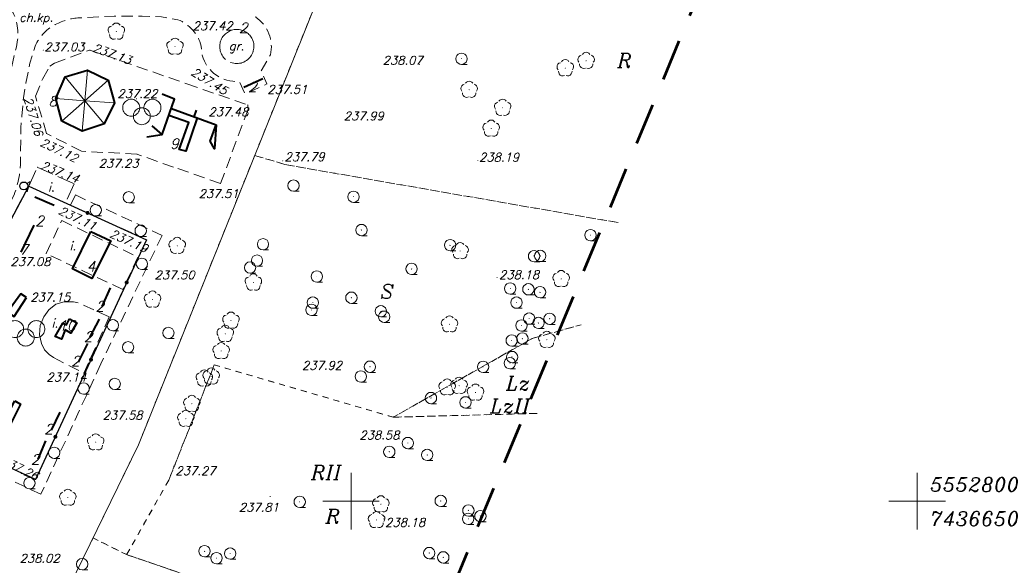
# Model space of a CAD drawing. Header units: metres. Extents: x 7436468 to 7436757, y 5552726 to 5552930.
# Tile 13 of 17: x 7436571 to 7436658, y 5552794 to 5552842. Entities that reach past the tile are written whole.
import ezdxf

# ---------------------------------------------------------------- set-up
doc = ezdxf.new("R2010")
doc.units = ezdxf.units.M
doc.header["$MEASUREMENT"] = 0
for name, pattern in [('DGN Style 2', [6.105419, 3.663252, -2.442168]), ('PRZER1-1', [1, 0.5, -0.5]), ('PRZER2-1', [1.5, 1, -0.5]), ('PRZER3-1', [2, 1.5, -0.5])]:
    doc.linetypes.add(name, pattern=pattern)
for name, color, linetype, lineweight in [('!! TABELKA', 7, 'Continuous', 9), ('BUBS04', 18, 'Continuous', 13), ('EGBD03', 96, 'Continuous', 13), ('EGBK02', 96, 'Continuous', 13), ('EGBK02_O', 96, 'Continuous', 13), ('EGBP04', 96, 'Continuous', 13), ('EGBU01', 96, 'Continuous', 13), ('EGBU01_O', 96, 'Continuous', 13), ('KTCR02', 7, 'Continuous', 13), ('KTCR02_O', 7, 'Continuous', 13), ('KTOK05_01', 7, 'Continuous', 30), ('KTPL01', 7, 'Continuous', 13), ('KTPL01_O', 7, 'Continuous', 13), ('OBOP02', 96, 'Continuous', 13), ('Pojedynczy_KRZEW', 7, 'Continuous', 9), ('PTTL05', 18, 'Continuous', 13), ('RTPW02', 7, 'Continuous', 13), ('RTPW02_O', 7, 'Continuous', 13), ('Wyposażenie_placu_zabaw', 7, 'Continuous', 13), ('zakres opracowania', 7, 'Continuous', 9)]:
    doc.layers.add(name, color=color, linetype=linetype, lineweight=lineweight)
doc.styles.add('Arial', font='arial.ttf')
doc.styles.get("Standard").update_dxf_attribs({"font": 'txt.shx'})
doc.styles.add('Style-ITALIC_1250', font='ITALIC_1250.shx')

# ---------------------------------------------------------------- blocks, each defined once
blk = doc.blocks.new('GSPRDL1_1')
blk.add_hatch(color=0).paths.add_polyline_path([(0, -0.045), (-0.013906, -0.042798), (-0.02645, -0.036406), (-0.036406, -0.02645), (-0.042798, -0.013906), (-0.045, 0), (-0.042798, 0.013906), (-0.036406, 0.02645), (-0.02645, 0.036406), (-0.013906, 0.042798), (0, 0.045), (0.013906, 0.042798), (0.02645, 0.036406), (0.036406, 0.02645), (0.042798, 0.013906), (0.045, 0), (0.042798, -0.013906), (0.036406, -0.02645), (0.02645, -0.036406), (0.013906, -0.042798)], flags=16)
at = {"color": 0, "flags": 128}
for points in [[(-0.635969, -0.134326), (-0.70458, -0.024001), (-0.731429, 0.103115), (-0.713292, 0.231763), (-0.652348, 0.346501), (-0.55591, 0.433559), (-0.435555, 0.482485)], [(-0.324277, 0.563333), (-0.240553, 0.662679), (-0.127956, 0.727494), (0, 0.75), (0.127956, 0.727494), (0.240553, 0.662679), (0.324277, 0.563333)], [(0.435555, 0.482485), (0.55591, 0.433559), (0.652348, 0.346501), (0.713292, 0.231763), (0.731429, 0.103115), (0.70458, -0.024001), (0.635969, -0.134326)], [(-0.068773, -0.646351), (-0.194901, -0.677512), (-0.324092, -0.663766), (-0.440839, -0.606763), (-0.531129, -0.513345), (-0.584125, -0.394725), (-0.593465, -0.265141)], [(0.593465, -0.265141), (0.584125, -0.394725), (0.531129, -0.513345), (0.440839, -0.606763), (0.324092, -0.663766), (0.194901, -0.677512), (0.068773, -0.646351)]]:
    blk.add_lwpolyline(points, dxfattribs=at)
blk = doc.blocks.new('GEPPGD1_2')
blk.add_hatch(color=0).paths.add_polyline_path([(0, -0.045), (-0.013906, -0.042798), (-0.02645, -0.036406), (-0.036406, -0.02645), (-0.042798, -0.013906), (-0.045, 0), (-0.042798, 0.013906), (-0.036406, 0.02645), (-0.02645, 0.036406), (-0.013906, 0.042798), (0, 0.045), (0.013906, 0.042798), (0.02645, 0.036406), (0.036406, 0.02645), (0.042798, 0.013906), (0.045, 0), (0.042798, -0.013906), (0.036406, -0.02645), (0.02645, -0.036406), (0.013906, -0.042798)], flags=16)
blk = doc.blocks.new('GSPWPS1')
blk.add_hatch(color=0).paths.add_polyline_path([(0, -0.045), (-0.011647, -0.043467), (-0.0225, -0.038971), (-0.03182, -0.03182), (-0.038971, -0.0225), (-0.043467, -0.011647), (-0.045, 0), (-0.043467, 0.011647), (-0.038971, 0.0225), (-0.03182, 0.03182), (-0.0225, 0.038971), (-0.011647, 0.043467), (0, 0.045), (0.011647, 0.043467), (0.0225, 0.038971), (0.03182, 0.03182), (0.038971, 0.0225), (0.043467, 0.011647), (0.045, 0), (0.043467, -0.011647), (0.038971, -0.0225), (0.03182, -0.03182), (0.0225, -0.038971), (0.011647, -0.043467)], flags=16)
blk = doc.blocks.new('GSLKOG2')
blk.add_hatch(color=0).paths.add_polyline_path([(0, -0.175), (-0.045293, -0.169037), (-0.0875, -0.151554), (-0.123744, -0.123744), (-0.151554, -0.0875), (-0.169037, -0.045293), (-0.175, 0), (-0.169037, 0.045293), (-0.151554, 0.0875), (-0.123744, 0.123744), (-0.0875, 0.151554), (-0.045293, 0.169037), (0, 0.175), (0.045293, 0.169037), (0.0875, 0.151554), (0.123744, 0.123744), (0.151554, 0.0875), (0.169037, 0.045293), (0.175, 0), (0.169037, -0.045293), (0.151554, -0.0875), (0.123744, -0.123744), (0.0875, -0.151554), (0.045293, -0.169037)], flags=16)
blk = doc.blocks.new('GSSLZK1')
at = {"color": 0, "flags": 128}
blk.add_lwpolyline([(0, 0.5), (0.154508, 0.475528), (0.293893, 0.404508), (0.404508, 0.293893), (0.475528, 0.154508), (0.5, 0), (0.475528, -0.154508), (0.404508, -0.293893), (0.293893, -0.404508), (0.154508, -0.475528), (0, -0.5), (-0.154508, -0.475528), (-0.293893, -0.404508), (-0.404508, -0.293893), (-0.475528, -0.154508), (-0.5, 0), (-0.475528, 0.154508), (-0.404508, 0.293893), (-0.293893, 0.404508), (-0.154508, 0.475528)], close=True, dxfattribs=at)
blk.add_lwpolyline([(0, -0.5), (0.5, -0.5)], dxfattribs=at)
blk = doc.blocks.new('GSSSPG1')
at = {"color": 0, "flags": 128}
for points in [[(-0.9375, 1.125), (-0.825718, 1.116623), (-0.716434, 1.09168), (-0.612087, 1.050727), (-0.51501, 0.994679), (-0.42737, 0.924789), (-0.351126, 0.842617), (-0.287981, 0.75), (-0.239345, 0.649006), (-0.206304, 0.541891), (-0.189597, 0.431048), (-0.189597, 0.318952), (-0.206304, 0.208109), (-0.239345, 0.100994), (-0.287981, 0), (-0.351126, -0.092617), (-0.42737, -0.174789), (-0.51501, -0.244679), (-0.612087, -0.300727), (-0.716434, -0.34168), (-0.825718, -0.366623), (-0.9375, -0.375), (-1.049282, -0.366623), (-1.158566, -0.34168), (-1.262913, -0.300727), (-1.35999, -0.244679), (-1.44763, -0.174789), (-1.523874, -0.092617), (-1.587019, 0), (-1.635655, 0.100994), (-1.668696, 0.208109), (-1.685403, 0.318952), (-1.685403, 0.431048), (-1.668696, 0.541891), (-1.635655, 0.649006), (-1.587019, 0.75), (-1.523874, 0.842617), (-1.44763, 0.924789), (-1.35999, 0.994679), (-1.262913, 1.050727), (-1.158566, 1.09168), (-1.049282, 1.116623)], [(0.9375, 1.125), (1.049282, 1.116623), (1.158566, 1.09168), (1.262913, 1.050727), (1.35999, 0.994679), (1.44763, 0.924789), (1.523874, 0.842617), (1.587019, 0.75), (1.635655, 0.649006), (1.668696, 0.541891), (1.685403, 0.431048), (1.685403, 0.318952), (1.668696, 0.208109), (1.635655, 0.100994), (1.587019, 0), (1.523874, -0.092617), (1.44763, -0.174789), (1.35999, -0.244679), (1.262913, -0.300727), (1.158566, -0.34168), (1.049282, -0.366623), (0.9375, -0.375), (0.825718, -0.366623), (0.716434, -0.34168), (0.612087, -0.300727), (0.51501, -0.244679), (0.42737, -0.174789), (0.351126, -0.092617), (0.287981, 0), (0.239345, 0.100994), (0.206304, 0.208109), (0.189597, 0.318952), (0.189597, 0.431048), (0.206304, 0.541891), (0.239345, 0.649006), (0.287981, 0.75), (0.351126, 0.842617), (0.42737, 0.924789), (0.51501, 0.994679), (0.612087, 1.050727), (0.716434, 1.09168), (0.825718, 1.116623)], [(0, 0.375), (0.111782, 0.366623), (0.221066, 0.34168), (0.325413, 0.300727), (0.42249, 0.244679), (0.51013, 0.174789), (0.586374, 0.092617), (0.649519, 0), (0.698155, -0.100994), (0.731196, -0.208109), (0.747903, -0.318952), (0.747903, -0.431048), (0.731196, -0.541891), (0.698155, -0.649006), (0.649519, -0.75), (0.586374, -0.842617), (0.51013, -0.924789), (0.42249, -0.994679), (0.325413, -1.050727), (0.221066, -1.09168), (0.111782, -1.116623), (0, -1.125), (-0.111782, -1.116623), (-0.221066, -1.09168), (-0.325413, -1.050727), (-0.42249, -0.994679), (-0.51013, -0.924789), (-0.586374, -0.842617), (-0.649519, -0.75), (-0.698155, -0.649006), (-0.731196, -0.541891), (-0.747903, -0.431048), (-0.747903, -0.318952), (-0.731196, -0.208109), (-0.698155, -0.100994), (-0.649519, 0), (-0.586374, 0.092617), (-0.51013, 0.174789), (-0.42249, 0.244679), (-0.325413, 0.300727), (-0.221066, 0.34168), (-0.111782, 0.366623)]]:
    blk.add_lwpolyline(points, close=True, dxfattribs=at)
blk = doc.blocks.new('941_1')
at = {"layer": 'Pojedynczy_KRZEW', "color": 7, "linetype": 'Continuous', "lineweight": 13}
blk.add_line((0, -0.005), (0.005, -0.005), dxfattribs=at)
blk.add_circle((0, 0), 0.005, dxfattribs=at)

msp = doc.modelspace()

# ---------------------------------------------------------------- linework, layer by layer
at = {"layer": '!! TABELKA', "color": 7, "linetype": 'Continuous', "lineweight": 9}
for p, q in [((7436597.5, 5552800), (7436602.5, 5552800)), ((7436647.5, 5552800), (7436652.5, 5552800))]:
    msp.add_line(p, q, dxfattribs=at)
at = {"layer": '!! TABELKA', "color": 7, "linetype": 'Continuous', "lineweight": 9, "flags": 128}
for points in [[(7436600, 5552797.5), (7436600, 5552802.5)], [(7436650, 5552797.5), (7436650, 5552802.5)]]:
    msp.add_lwpolyline(points, dxfattribs=at)
at = {"layer": 'BUBS04', "color": 7, "linetype": 'PRZER2-1', "lineweight": 13}
for points in [[(7436576.94, 5552839.81), (7436579.67, 5552838.86), (7436585.5, 5552836.83), (7436590.9, 5552834.96), (7436590.91, 5552834.58), (7436588.49, 5552828.04), (7436584.34, 5552829.47), (7436581.09, 5552830.63), (7436576.21, 5552830.87), (7436573.12, 5552832.43), (7436572.15, 5552835.73), (7436572.75, 5552837.25), (7436573.41, 5552838.38), (7436573.83, 5552838.66)], [(7436571.54, 5552827.8), (7436581.94, 5552823.07), (7436572.15, 5552801.89), (7436560.62, 5552807.24), (7436566.19, 5552817.76), (7436566.86, 5552819.03)], [(7436573.08, 5552821.84), (7436574.46, 5552824.76), (7436581.19, 5552821.54), (7436579.84, 5552818.68)], [(7436578.66, 5552816.27), (7436575.92, 5552817.49), (7436575.501, 5552817.592), (7436574.67, 5552817.59), (7436573.95, 5552817.38), (7436573.33, 5552816.87), (7436572.87, 5552816.25), (7436572.56, 5552815.5), (7436572.5, 5552814.68), (7436572.67, 5552813.9), (7436572.95, 5552813.35), (7436573.36, 5552812.92), (7436573.74, 5552812.66), (7436576.4, 5552811.29)]]:
    msp.add_lwpolyline(points, close=True, dxfattribs=at)
at = {"layer": 'EGBD03', "color": 3, "linetype": 'Continuous', "lineweight": 13, "flags": 128}
for points in [[(7436518.539, 5552755.049), (7436517.22, 5552759.65), (7436516.25, 5552782.93), (7436516.31, 5552789.09), (7436517.44, 5552791.9), (7436520.44, 5552802.09), (7436531.21, 5552832.63), (7436540.41, 5552856.74), (7436548.67, 5552878.35), (7436553.22, 5552881.91), (7436579.3, 5552875.19), (7436604.81, 5552869.9), (7436607.16, 5552869.49), (7436581.23, 5552804.95), (7436569.63, 5552781.23), (7436560.39, 5552784.57), (7436537.117, 5552747.104)], [(7436537.208, 5552747.251), (7436560.39, 5552784.57), (7436569.63, 5552781.23), (7436581.23, 5552804.95), (7436607.16, 5552869.49), (7436616.68, 5552867.84), (7436638.604, 5552862.46)]]:
    msp.add_lwpolyline(points, dxfattribs=at)
at = {"layer": 'EGBK02', "color": 3, "linetype": 'PRZER1-1', "lineweight": 13}
for points in [[(7436607.572, 5552785.874), (7436580.19, 5552795.27), (7436577.22, 5552796.74), (7436581.23, 5552804.95), (7436591.5, 5552830.51), (7436596.668, 5552843.376), (7436545.438, 5552858.761), (7436552.08, 5552875.38), (7436593.46, 5552864.52), (7436603.75, 5552860.99), (7436629.77, 5552852.06), (7436633.727, 5552850.477)], [(7436616.446, 5552807.737), (7436603.73, 5552807.4), (7436616, 5552814.35), (7436620.529, 5552815.617)], [(7436619.683, 5552815.38), (7436616, 5552814.35), (7436603.73, 5552807.4), (7436616.549, 5552807.74)], [(7436574.043, 5552746.059), (7436563.17, 5552750.97), (7436547.56, 5552761.62), (7436546.56, 5552762.3), (7436560.39, 5552784.57), (7436569.63, 5552781.23), (7436577.22, 5552796.74), (7436580.19, 5552795.27), (7436607.631, 5552785.853)]]:
    msp.add_lwpolyline(points, dxfattribs=at)
at = {"layer": 'EGBU01', "color": 3, "linetype": 'PRZER1-1', "lineweight": 13}
for points in [[(7436623.583, 5552824.576), (7436594.17, 5552829.7), (7436591.5, 5552830.51), (7436596.668, 5552843.376), (7436603.75, 5552860.99), (7436629.77, 5552852.06), (7436633.927, 5552850.397)], [(7436619.546, 5552815.342), (7436616, 5552814.35), (7436603.73, 5552807.4), (7436587.93, 5552812.02), (7436583.91, 5552801.84), (7436580.19, 5552795.27), (7436577.22, 5552796.74), (7436581.23, 5552804.95), (7436591.5, 5552830.51), (7436594.17, 5552829.7), (7436623.485, 5552824.593)], [(7436616.42, 5552807.736), (7436603.73, 5552807.4), (7436616, 5552814.35), (7436619.378, 5552815.295)], [(7436607.263, 5552785.98), (7436580.19, 5552795.27), (7436583.91, 5552801.84), (7436587.93, 5552812.02), (7436603.73, 5552807.4), (7436615.991, 5552807.725)], [(7436573.957, 5552746.097), (7436563.17, 5552750.97), (7436547.56, 5552761.62), (7436546.56, 5552762.3), (7436560.39, 5552784.57), (7436569.63, 5552781.23), (7436577.22, 5552796.74), (7436580.19, 5552795.27), (7436607.119, 5552786.029)]]:
    msp.add_lwpolyline(points, dxfattribs=at)
msp.add_lwpolyline([(7436545.438, 5552858.761), (7436539.41, 5552843.68), (7436524.92, 5552805.94), (7436521.05, 5552792.24), (7436520.26, 5552789.46), (7436517.44, 5552791.9), (7436516.95, 5552788.73), (7436516.964, 5552786.062), (7436517.59, 5552783.67), (7436518.25, 5552780.35), (7436519.393, 5552775.743), (7436524.19, 5552769.588), (7436528.292, 5552768.096), (7436533.28, 5552767.14), (7436537.05, 5552766.65), (7436538.907, 5552765.996), (7436543.098, 5552764.351), (7436546.56, 5552762.3), (7436560.39, 5552784.57), (7436569.63, 5552781.23), (7436577.22, 5552796.74), (7436581.23, 5552804.95), (7436591.5, 5552830.51), (7436596.668, 5552843.376)], close=True, dxfattribs=at)
at = {"layer": 'KTCR02', "color": 7, "linetype": 'PRZER2-1', "lineweight": 13, "flags": 128}
msp.add_lwpolyline([(7436517.59, 5552783.67, 0.160918), (7436518.89, 5552783.37), (7436520.83, 5552784.4), (7436522.76, 5552785.23), (7436525.6, 5552786.22), (7436525.32, 5552787.22), (7436527.47, 5552787.83), (7436527.73, 5552786.85), (7436529.44, 5552787.25), (7436531.18, 5552787.61), (7436531.03, 5552788.59), (7436533.22, 5552788.9), (7436533.39, 5552787.99), (7436536.58, 5552788.51), (7436539.2, 5552788.76, -0.100184), (7436540.66, 5552788.5), (7436541.44, 5552788.44, 0.144568), (7436542.53, 5552788.73), (7436545.37, 5552791.07), (7436549.53, 5552794.39), (7436552.46, 5552797.1), (7436554.16, 5552799.02), (7436555.93, 5552801.73), (7436557.08, 5552804.48), (7436557.94, 5552806.51), (7436558.53, 5552808.36), (7436564.34, 5552819.2), (7436568.95, 5552827.84), (7436569.25, 5552829.86), (7436569.29, 5552832.56), (7436569.44, 5552834.36), (7436569.51, 5552835.83), (7436569.9, 5552837.67), (7436570.4, 5552839.9, 0.184786), (7436570.15, 5552843.14), (7436569, 5552844.59), (7436567.73, 5552845.68), (7436565.86, 5552847.08), (7436563.2, 5552848.76, 0.23009), (7436560.43, 5552849.67, 0.155757), (7436558.1, 5552847.79, -0.344458), (7436554.326, 5552847.904), (7436553.17, 5552847.3), (7436552.12, 5552849.31), (7436553.244, 5552849.897, -0.402501), (7436555.837, 5552853.288), (7436556.15, 5552854.5), (7436558.28, 5552853.95), (7436557.985, 5552852.806), (7436560.6, 5552851.82), (7436563.87, 5552850.17), (7436565.36, 5552849.32), (7436565.96, 5552850.2), (7436567.8, 5552848.92), (7436567.22, 5552848.09), (7436567.98, 5552847.39), (7436568.52, 5552846.98), (7436570.29, 5552845.52), (7436571.58, 5552844.4, 0.172709), (7436573.46, 5552843.78), (7436576.17, 5552844.22), (7436578.4, 5552844.32), (7436579.28, 5552844.36), (7436579.29, 5552845.35), (7436581.54, 5552845.39), (7436581.549, 5552844.378), (7436583.96, 5552844.24), (7436586.19, 5552843.94), (7436589.421, 5552843.203), (7436589.74, 5552844.36), (7436591.88, 5552843.77), (7436591.589, 5552842.716, -0.306548), (7436592.89, 5552839.39), (7436592.064, 5552837.945), (7436592.58, 5552836.82), (7436590.64, 5552835.93), (7436590.128, 5552837.046, -0.365408), (7436586.869, 5552839.359), (7436586.77, 5552840.16, 0.250003), (7436584.72, 5552842.48), (7436583.27, 5552842.73), (7436581.57, 5552842.81), (7436579.1, 5552842.81), (7436576.15, 5552842.66, 0.112014), (7436574.04, 5552842.13, 0.182837), (7436572.11, 5552840.15), (7436571.65, 5552838.64), (7436571.3, 5552836.89), (7436571.08, 5552835.59), (7436570.93, 5552833.98), (7436570.84, 5552832.96), (7436570.83, 5552830.25, -0.08799), (7436570.26, 5552827.04), (7436566.44, 5552819.99), (7436566.43, 5552819.55), (7436566.86, 5552819.03), (7436566.19, 5552817.76), (7436565.49, 5552817.79), (7436565.17, 5552817.49), (7436559.91, 5552807.71), (7436559.36, 5552806.34), (7436559.12, 5552805.35), (7436558.5, 5552803.98), (7436557.31, 5552801.16), (7436555.52, 5552798.32), (7436553.68, 5552796.19), (7436550.72, 5552793.47), (7436546.46, 5552790.02), (7436543.06, 5552787.19), (7436541.94, 5552786.12, 0.117475), (7436538.17, 5552780.25), (7436537.05, 5552775.92), (7436536.22, 5552770.76), (7436536.09, 5552769.7, 0.148328), (7436537.05, 5552766.65), (7436533.28, 5552767.14, 0.096006), (7436534.62, 5552770.12), (7436535.03, 5552773.43), (7436535.68, 5552776.61), (7436536.45, 5552779.86), (7436537.69, 5552782.9), (7436539.13, 5552785.22, 0.209956), (7436539.56, 5552786.55, 0.339154), (7436539.08, 5552787.18, 0.07023), (7436532.85, 5552786.35), (7436527.34, 5552785.14, 0.068939), (7436519.99, 5552782.21, 0.130633), (7436518.25, 5552780.35)], format="xyb", close=True, dxfattribs=at)
msp.add_lwpolyline([(7436591.34, 5552840.64, 1.17933), (7436588.75, 5552839.16, 0.838525), (7436591.34, 5552840.64)], format="xyb", dxfattribs=at)
at = {"layer": 'KTOK05_01', "color": 7, "linetype": 'Continuous', "lineweight": 30, "flags": 128}
msp.add_lwpolyline([(7436566.86, 5552819.03), (7436571.54, 5552827.8), (7436581.94, 5552823.07), (7436572.15, 5552801.89), (7436560.62, 5552807.24), (7436566.19, 5552817.76)], dxfattribs=at)
at = {"layer": 'KTPL01', "color": 7, "linetype": 'PRZER3-1', "lineweight": 13, "flags": 128}
msp.add_lwpolyline([(7436591.34, 5552840.64, 1.17933), (7436588.75, 5552839.16, 0.838525), (7436591.34, 5552840.64)], format="xyb", dxfattribs=at)
at = {"layer": 'KTPL01', "color": 7, "linetype": 'PRZER3-1', "lineweight": 13}
msp.add_lwpolyline([(7436571.54, 5552827.8), (7436572.304, 5552829.484), (7436575.55, 5552828.01), (7436574.8, 5552826.32)], close=True, dxfattribs=at)
at = {"layer": 'PTTL05', "color": 7, "linetype": 'PRZER2-1', "lineweight": 13}
for points in [[(7436609.76, 5552839.05), (7436609.75, 5552839.03), (7436609.77, 5552839.03)], [(7436600.22, 5552826.87), (7436600.21, 5552826.85), (7436600.23, 5552826.85)], [(7436600.92, 5552823.93), (7436600.91, 5552823.91), (7436600.93, 5552823.91)], [(7436621.14, 5552823.48), (7436621.13, 5552823.46), (7436621.15, 5552823.46)], [(7436608.75, 5552822.59), (7436608.74, 5552822.57), (7436608.76, 5552822.57)], [(7436616.16, 5552821.63), (7436616.15, 5552821.61), (7436616.17, 5552821.61)], [(7436616.71, 5552821.64), (7436616.7, 5552821.62), (7436616.72, 5552821.62)], [(7436605.35, 5552820.5), (7436605.34, 5552820.48), (7436605.36, 5552820.48)], [(7436596.98, 5552819.83), (7436596.97, 5552819.81), (7436596.99, 5552819.81)], [(7436614.06, 5552818.77), (7436614.05, 5552818.75), (7436614.07, 5552818.75)], [(7436615.66, 5552818.7), (7436615.65, 5552818.68), (7436615.67, 5552818.68)], [(7436616.69, 5552818.44), (7436616.68, 5552818.42), (7436616.7, 5552818.42)], [(7436596.63, 5552817.52), (7436596.62, 5552817.5), (7436596.64, 5552817.5)], [(7436600.03, 5552817.96), (7436600.02, 5552817.94), (7436600.04, 5552817.94)], [(7436614.61, 5552817.52), (7436614.6, 5552817.5), (7436614.62, 5552817.5)], [(7436596.51, 5552816.88), (7436596.5, 5552816.86), (7436596.52, 5552816.86)], [(7436602.64, 5552816.76), (7436602.63, 5552816.74), (7436602.65, 5552816.74)], [(7436602.93, 5552816.28), (7436602.92, 5552816.26), (7436602.94, 5552816.26)], [(7436615.73, 5552816.11), (7436615.72, 5552816.09), (7436615.74, 5552816.09)], [(7436616.55, 5552815.73), (7436616.54, 5552815.71), (7436616.56, 5552815.71)], [(7436617.54, 5552816.1), (7436617.53, 5552816.08), (7436617.55, 5552816.08)], [(7436615.06, 5552815.5), (7436615.05, 5552815.48), (7436615.07, 5552815.48)], [(7436614.19, 5552814.18), (7436614.18, 5552814.16), (7436614.2, 5552814.16)], [(7436615.13, 5552814.35), (7436615.12, 5552814.33), (7436615.14, 5552814.33)], [(7436614.03, 5552812.18), (7436614.02, 5552812.16), (7436614.04, 5552812.16)], [(7436614.22, 5552812.72), (7436614.21, 5552812.7), (7436614.23, 5552812.7)], [(7436601.67, 5552811.87), (7436601.66, 5552811.85), (7436601.68, 5552811.85)], [(7436611.66, 5552811.86), (7436611.65, 5552811.84), (7436611.67, 5552811.84)], [(7436600.87, 5552811), (7436600.86, 5552810.98), (7436600.88, 5552810.98)], [(7436607.06, 5552809.1), (7436607.05, 5552809.08), (7436607.07, 5552809.08)], [(7436610.11, 5552808.72), (7436610.1, 5552808.7), (7436610.12, 5552808.7)], [(7436603.38, 5552804.36), (7436603.37, 5552804.34), (7436603.39, 5552804.34)], [(7436605.02, 5552805.13), (7436605.01, 5552805.11), (7436605.03, 5552805.11)], [(7436606.73, 5552804.08), (7436606.72, 5552804.06), (7436606.74, 5552804.06)], [(7436607.92, 5552800.02), (7436607.91, 5552800), (7436607.93, 5552800)], [(7436595.47, 5552799.94), (7436595.46, 5552799.92), (7436595.48, 5552799.92)], [(7436610.36, 5552799.18), (7436610.35, 5552799.16), (7436610.37, 5552799.16)], [(7436610.35, 5552798.44), (7436610.34, 5552798.42), (7436610.36, 5552798.42)], [(7436611.42, 5552798.68), (7436611.41, 5552798.66), (7436611.43, 5552798.66)], [(7436587.07, 5552795.58), (7436587.06, 5552795.56), (7436587.08, 5552795.56)], [(7436588.13, 5552794.97), (7436588.12, 5552794.95), (7436588.14, 5552794.95)], [(7436589.33, 5552795.37), (7436589.32, 5552795.35), (7436589.34, 5552795.35)], [(7436606.91, 5552795.42), (7436606.9, 5552795.4), (7436606.92, 5552795.4)], [(7436608.15, 5552795.04), (7436608.14, 5552795.02), (7436608.16, 5552795.02)]]:
    msp.add_lwpolyline(points, close=True, dxfattribs=at)
msp.add_lwpolyline([(7436575.222, 5552826.125), (7436575.66, 5552827.02), (7436583.32, 5552823.45), (7436577.92, 5552812.11), (7436572.62, 5552800.61), (7436560.16, 5552806.4), (7436560.62, 5552807.24)], dxfattribs=at)
at = {"layer": 'Wyposażenie_placu_zabaw', "color": 4, "linetype": 'Continuous', "lineweight": 13}
for q in [(7436574.75, 5552837.43), (7436576.74, 5552838.02), (7436578.55, 5552837.14), (7436573.93, 5552835.54), (7436574.47, 5552833.53), (7436576.27, 5552832.64), (7436578.22, 5552833.3), (7436579.13, 5552835.16)]:
    msp.add_line((7436576.51, 5552835.335), q, dxfattribs=at)
at = {"layer": 'Wyposażenie_placu_zabaw', "color": 4, "linetype": 'Continuous', "lineweight": 40}
for p, q in [((7436590.55, 5552836.54), (7436592.22, 5552837.3)), ((7436584.139, 5552834.64), (7436588.1, 5552833.2)), ((7436586.34, 5552834.51), (7436586.125, 5552833.918)), ((7436572.09, 5552826.85), (7436573.78, 5552826.12)), ((7436571.99, 5552824.35), (7436570.84, 5552821.96)), ((7436578.74, 5552818.81), (7436578.01, 5552817.16)), ((7436577.75, 5552816.06), (7436576.9, 5552814.44)), ((7436576.72, 5552813.9), (7436575.91, 5552812.25)), ((7436574.29, 5552807.83), (7436573.53, 5552806.27)), ((7436573.04, 5552805.32), (7436572.36, 5552803.71))]:
    msp.add_line(p, q, dxfattribs=at)
at = {"layer": 'Wyposażenie_placu_zabaw', "color": 4, "linetype": 'Continuous', "lineweight": 40, "flags": 128}
for points in [[(7436574.47, 5552833.53), (7436573.93, 5552835.54), (7436574.75, 5552837.43), (7436576.74, 5552838.02), (7436578.55, 5552837.14), (7436579.13, 5552835.16), (7436578.22, 5552833.3), (7436576.27, 5552832.64)], [(7436588.1, 5552833.2), (7436587.95, 5552831.08), (7436587.56, 5552831.76)], [(7436577.02, 5552823.79), (7436578.78, 5552822.97), (7436577.12, 5552819.65), (7436575.4, 5552820.49)], [(7436571.34, 5552817.96), (7436570.86, 5552818.29), (7436569.67, 5552816.67), (7436570.26, 5552816.28)], [(7436575.14, 5552816.07), (7436575.78, 5552815.74), (7436575.26, 5552814.82), (7436574.76, 5552815.1), (7436574.44, 5552814.28), (7436573.88, 5552814.52), (7436574.57, 5552815.71), (7436574.89, 5552815.54)], [(7436570.31, 5552808.84), (7436570.81, 5552808.54), (7436569.3, 5552805.48), (7436567.131, 5552806.622), (7436567.86, 5552808.1), (7436568.44, 5552807.85), (7436567.966, 5552806.889), (7436569.05, 5552806.38)]]:
    msp.add_lwpolyline(points, close=True, dxfattribs=at)
for points in [[(7436583.34, 5552832.36), (7436584.43, 5552835.47), (7436583.34, 5552835.92)], [(7436586.405, 5552833.816), (7436585.42, 5552830.87), (7436584.84, 5552831.04), (7436585.67, 5552833.411), (7436583.93, 5552834.044)], [(7436581.96, 5552832.14), (7436583.34, 5552832.36), (7436582.44, 5552833.13)]]:
    msp.add_lwpolyline(points, dxfattribs=at)
at = {"layer": 'Wyposażenie_placu_zabaw', "color": 4, "linetype": 'Continuous', "lineweight": 30}
msp.add_circle((7436571.11, 5552827.81), 0.35, dxfattribs=at)
at = {"layer": 'zakres opracowania', "color": 190, "linetype": 'DGN Style 2', "lineweight": 53, "flags": 128}
msp.add_lwpolyline([(7436531.014, 5552921.986), (7436649.747, 5552890.718), (7436587.955, 5552741.704), (7436573.728, 5552747.06), (7436566.299, 5552735.162), (7436479.463, 5552772.188), (7436485.404, 5552797.373)], close=True, dxfattribs=at)

# ---------------------------------------------------------------- block references
at = {"layer": 'BUBS04', "color": 7, "linetype": 'Continuous', "lineweight": 13}
for p in [(7436581.53, 5552834.343), (7436571.28, 5552814.803)]:
    msp.add_blockref('GSSSPG1', p, dxfattribs=at)
at = {"layer": 'EGBP04', "color": 7, "linetype": 'Continuous', "lineweight": 13}
msp.add_blockref('GEPPGD1_2', (7436581.23, 5552804.95), dxfattribs=at)
at = {"layer": 'KTOK05_01', "color": 7, "linetype": 'Continuous', "lineweight": 30}
for p, rotation in [((7436576.74, 5552825.435), 335.5435941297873), ((7436576.74, 5552825.435), 335.5435941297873), ((7436580.192, 5552819.288), 245.1922738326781), ((7436580.192, 5552819.288), 245.1922738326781), ((7436577.045, 5552812.48), 245.1922738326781), ((7436577.045, 5552812.48), 245.1922738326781), ((7436573.898, 5552805.672), 245.1922738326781), ((7436573.898, 5552805.672), 245.1922738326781)]:
    msp.add_blockref('GSLKOG2', p, dxfattribs=dict(at, rotation=rotation))
at = {"layer": 'OBOP02', "color": 3, "linetype": 'Continuous', "lineweight": 13}
for p in [(7436579.28, 5552841.44), (7436584.46, 5552840.11), (7436620.76, 5552838.86), (7436618.92, 5552838.21), (7436610.43, 5552836.31), (7436613.39, 5552834.72), (7436612.38, 5552832.88), (7436584.66, 5552822.53), (7436609.63, 5552822.07), (7436591.38, 5552819.29), (7436618.56, 5552819.61), (7436582.48, 5552817.79), (7436589.4, 5552815.93), (7436608.7, 5552815.6), (7436588.9, 5552814.76), (7436617.3, 5552814.24), (7436588.54, 5552813.25), (7436587.05, 5552810.82), (7436587.65, 5552811), (7436608.49, 5552810.04), (7436609.54, 5552810.18), (7436610.99, 5552809.58), (7436585.95, 5552808.59), (7436585.42, 5552807.27), (7436577.456, 5552805.189), (7436575, 5552800.3), (7436602.64, 5552799.72), (7436602.26, 5552798.33)]:
    msp.add_blockref('GSPRDL1_1', p, dxfattribs=at)
at = {"layer": 'Pojedynczy_KRZEW', "color": 7, "linetype": 'Continuous', "lineweight": 13, "xscale": 100, "yscale": 100, "zscale": 100}
for p in [(7436594.92, 5552827.84), (7436580.37, 5552826.81), (7436592.23, 5552822.66), (7436591.09, 5552820.61), (7436591.7, 5552821.22), (7436583.88, 5552814.84), (7436580.32, 5552813.57), (7436579.14, 5552810.34), (7436576.26, 5552794.43)]:
    msp.add_blockref('941_1', p, dxfattribs=at)
at = {"layer": 'PTTL05', "color": 7, "linetype": 'Continuous', "lineweight": 13}
for p in [(7436609.76, 5552839.04), (7436600.22, 5552826.86), (7436577.462, 5552825.669), (7436581.431, 5552823.863), (7436600.92, 5552823.92), (7436621.14, 5552823.47), (7436608.75, 5552822.58), (7436616.16, 5552821.62), (7436616.71, 5552821.63), (7436581.54, 5552820.934), (7436605.35, 5552820.49), (7436596.98, 5552819.82), (7436614.06, 5552818.76), (7436615.66, 5552818.69), (7436600.03, 5552817.95), (7436616.69, 5552818.43), (7436596.63, 5552817.51), (7436614.61, 5552817.51), (7436596.51, 5552816.87), (7436602.64, 5552816.75), (7436602.93, 5552816.27), (7436615.73, 5552816.1), (7436617.54, 5552816.09), (7436578.967, 5552815.514), (7436615.06, 5552815.49), (7436616.55, 5552815.72), (7436615.13, 5552814.34), (7436614.19, 5552814.17), (7436614.22, 5552812.71), (7436601.67, 5552811.86), (7436611.66, 5552811.85), (7436614.03, 5552812.17), (7436600.87, 5552810.99), (7436576.394, 5552809.929), (7436607.06, 5552809.09), (7436610.11, 5552808.71), (7436605.02, 5552805.12), (7436573.794, 5552804.263), (7436603.38, 5552804.35), (7436606.73, 5552804.07), (7436571.604, 5552801.581), (7436595.47, 5552799.93), (7436607.92, 5552800.01), (7436610.36, 5552799.17), (7436611.42, 5552798.67), (7436610.35, 5552798.43), (7436587.07, 5552795.57), (7436589.33, 5552795.36), (7436606.91, 5552795.41), (7436588.13, 5552794.96), (7436608.15, 5552795.03)]:
    msp.add_blockref('GSSLZK1', p, dxfattribs=at)
at = {"layer": 'RTPW02', "color": 7, "linetype": 'Continuous', "lineweight": 13}
for p in [(7436585.88, 5552841.74), (7436572.83, 5552839.8), (7436576.94, 5552839.81), (7436606.05, 5552838.52), (7436588.076, 5552837.607), (7436592.58, 5552836.82), (7436572.15, 5552835.73), (7436581.07, 5552835.51), (7436590.9, 5552834.96), (7436602.56, 5552833.71), (7436573.12, 5552832.43), (7436581.09, 5552830.63), (7436593.97, 5552830.02), (7436611.21, 5552830.07), (7436572.304, 5552829.484), (7436588.49, 5552828.04), (7436574.8, 5552826.32), (7436581.94, 5552823.07), (7436573.08, 5552821.84), (7436585.84, 5552819.64), (7436612.9, 5552819.73), (7436573.33, 5552816.87), (7436576.4, 5552811.29), (7436598.76, 5552811.67), (7436581.04, 5552807.24), (7436604.26, 5552805.49), (7436584.34, 5552803.08), (7436572.15, 5552801.89), (7436592.86, 5552800.4), (7436602.9, 5552798.42), (7436574.23, 5552794.64)]:
    msp.add_blockref('GSPWPS1', p, dxfattribs=at)

# ---------------------------------------------------------------- texts
at = {"layer": '!! TABELKA', "color": 7, "linetype": 'Continuous', "lineweight": 9, "insert": (7436651.141, 5552797.815), "char_height": 1.25, "attachment_point": 7, "line_spacing_factor": 0.722892, "style": 'Style-ITALIC_1250'}
msp.add_mtext('5552800\\P \\P7436650', dxfattribs=at)
at = {"layer": 'EGBK02_O', "color": 3, "linetype": 'Continuous', "lineweight": 13, "char_height": 1.25, "attachment_point": 7, "rotation": 359.99979, "line_spacing_factor": 0.722892, "style": 'Arial'}
for s, insert in [('\\FITALIC_1250.shx;LzII', (7436612.289, 5552807.785)), ('\\FITALIC_1250.shx;RII', (7436596.48, 5552801.905))]:
    msp.add_mtext(s, dxfattribs=dict(at, insert=insert))
at = {"layer": 'EGBU01_O', "color": 3, "linetype": 'Continuous', "lineweight": 13, "char_height": 1.25, "attachment_point": 8, "line_spacing_factor": 0.722892, "style": 'Arial'}
for s, insert in [('\\FITALIC_1250.shx;R', (7436624.17, 5552838.268)), ('\\FITALIC_1250.shx;S', (7436603.197, 5552817.865))]:
    msp.add_mtext(s, dxfattribs=dict(at, insert=insert))
at = {"layer": 'EGBU01_O', "color": 3, "linetype": 'Continuous', "lineweight": 13, "char_height": 1.25, "attachment_point": 7, "rotation": 359.99979, "line_spacing_factor": 0.722892, "style": 'Arial'}
for s, insert in [('\\FITALIC_1250.shx;Lz', (7436613.692, 5552809.783)), ('\\FITALIC_1250.shx;R', (7436597.76, 5552798.035))]:
    msp.add_mtext(s, dxfattribs=dict(at, insert=insert))
at = {"layer": 'KTCR02_O', "color": 7, "linetype": 'Continuous', "lineweight": 9, "insert": (7436572.207, 5552842.057), "char_height": 0.75, "attachment_point": 8, "rotation": 360, "line_spacing_factor": 0.722892, "style": 'Arial'}
msp.add_mtext('\\FITALIC_1250.shx;ch.kp.', dxfattribs=at)
at = {"layer": 'KTPL01_O', "color": 7, "linetype": 'Continuous', "lineweight": 9, "char_height": 0.75, "attachment_point": 8, "line_spacing_factor": 0.722892, "style": 'Arial'}
for s, insert in [('\\FITALIC_1250.shx;gr.', (7436589.891, 5552839.545)), ('\\FITALIC_1250.shx;i.', (7436573.545, 5552827.329)), ('\\FITALIC_1250.shx;i.', (7436575.441, 5552822.141)), ('\\FITALIC_1250.shx;i.', (7436573.853, 5552815.325))]:
    msp.add_mtext(s, dxfattribs=dict(at, insert=insert))
at = {"layer": 'RTPW02_O', "color": 7, "linetype": 'Continuous', "lineweight": 9, "style": 'Style-ITALIC_1250'}
for s, p in [('237.08', (7436569.927, 5552820.747)), ('237.15', (7436571.679, 5552817.615)), ('237.14', (7436573.11, 5552810.564))]:
    msp.add_text(s, height=0.75, dxfattribs=at).set_placement(p)
at = {"layer": 'RTPW02_O', "color": 7, "linetype": 'Continuous', "lineweight": 9, "char_height": 0.75, "attachment_point": 7, "line_spacing_factor": 0.722892, "style": 'Arial'}
for s, insert in [('\\FITALIC_1250.shx;237.42', (7436586.017, 5552841.568)), ('\\FITALIC_1250.shx;238.58', (7436600.741, 5552805.441)), ('\\FITALIC_1250.shx;237.27', (7436584.501, 5552802.295)), ('\\FITALIC_1250.shx;237.81', (7436590.102, 5552799.075)), ('\\FITALIC_1250.shx;238.18', (7436603.012, 5552797.733))]:
    msp.add_mtext(s, dxfattribs=dict(at, insert=insert))
for s, insert, rotation in [('\\FITALIC_1250.shx;237.03', (7436572.934, 5552839.709), 360), ('\\FITALIC_1250.shx;237.13', (7436577.114, 5552839.709), 340.57125), ('\\FITALIC_1250.shx;238.07', (7436602.796, 5552838.527), 360), ('\\FITALIC_1250.shx;237.45', (7436585.801, 5552837.684), 328.06119), ('\\FITALIC_1250.shx;237.51', (7436592.613, 5552835.956), 360), ('\\FITALIC_1250.shx;237.06', (7436571.088, 5552835.543), 286.76575), ('\\FITALIC_1250.shx;237.22', (7436579.375, 5552835.583), 360), ('\\FITALIC_1250.shx;237.48', (7436587.409, 5552833.973), 360), ('\\FITALIC_1250.shx;237.99', (7436599.362, 5552833.612), 360), ('\\FITALIC_1250.shx;237.12', (7436572.474, 5552831.409), 334.02981), ('\\FITALIC_1250.shx;237.79', (7436594.13, 5552830.006), 360), ('\\FITALIC_1250.shx;238.19', (7436611.307, 5552829.972), 360), ('\\FITALIC_1250.shx;237.14', (7436572.518, 5552829.35), 338.46298), ('\\FITALIC_1250.shx;237.23', (7436577.719, 5552829.426), 360), ('\\FITALIC_1250.shx;237.51', (7436586.544, 5552826.758), 360), ('\\FITALIC_1250.shx;237.11', (7436574.098, 5552825.378), 334.81469), ('\\FITALIC_1250.shx;237.19', (7436578.621, 5552823.343), 335.68357), ('\\FITALIC_1250.shx;237.50', (7436582.656, 5552819.577), 360), ('\\FITALIC_1250.shx;238.18', (7436613.074, 5552819.597), 360), ('\\FITALIC_1250.shx;237.92', (7436595.674, 5552811.593), 360), ('\\FITALIC_1250.shx;237.58', (7436578.067, 5552807.205), 360), ('\\FITALIC_1250.shx;237.26', (7436568.997, 5552803.335), 334.35298), ('\\FITALIC_1250.shx;238.02', (7436570.738, 5552794.563), 360)]:
    msp.add_mtext(s, dxfattribs=dict(at, insert=insert, rotation=rotation))
at = {"layer": 'Wyposażenie_placu_zabaw', "color": 4, "linetype": 'Continuous', "lineweight": 30, "char_height": 0.9, "attachment_point": 1, "line_spacing_factor": 0.722892}
for s, insert in [('\\FITALIC_1250.shx;2', (7436590.112, 5552842.214)), ('\\FITALIC_1250.shx;2', (7436590.92, 5552837.01)), ('\\FITALIC_1250.shx;8', (7436573.287, 5552835.75)), ('\\FITALIC_1250.shx;9', (7436584.029, 5552831.995)), ('\\FITALIC_1250.shx;1', (7436570.992, 5552828.201)), ('\\FITALIC_1250.shx;2', (7436572.123, 5552825.175)), ('\\FITALIC_1250.shx;7', (7436570.721, 5552822.656)), ('\\FITALIC_1250.shx;4', (7436576.662, 5552821.159)), ('\\FITALIC_1250.shx;2', (7436577.434, 5552817.642)), ('\\FITALIC_1250.shx;10', (7436574.155, 5552815.943)), ('\\FITALIC_1250.shx;2', (7436576.412, 5552814.956)), ('\\FITALIC_1250.shx;2', (7436575.283, 5552812.794)), ('\\FITALIC_1250.shx;2', (7436572.919, 5552806.793)), ('\\FITALIC_1250.shx;2', (7436571.743, 5552804.12))]:
    msp.add_mtext(s, dxfattribs=dict(at, insert=insert))

doc.saveas('drawing.dxf')
